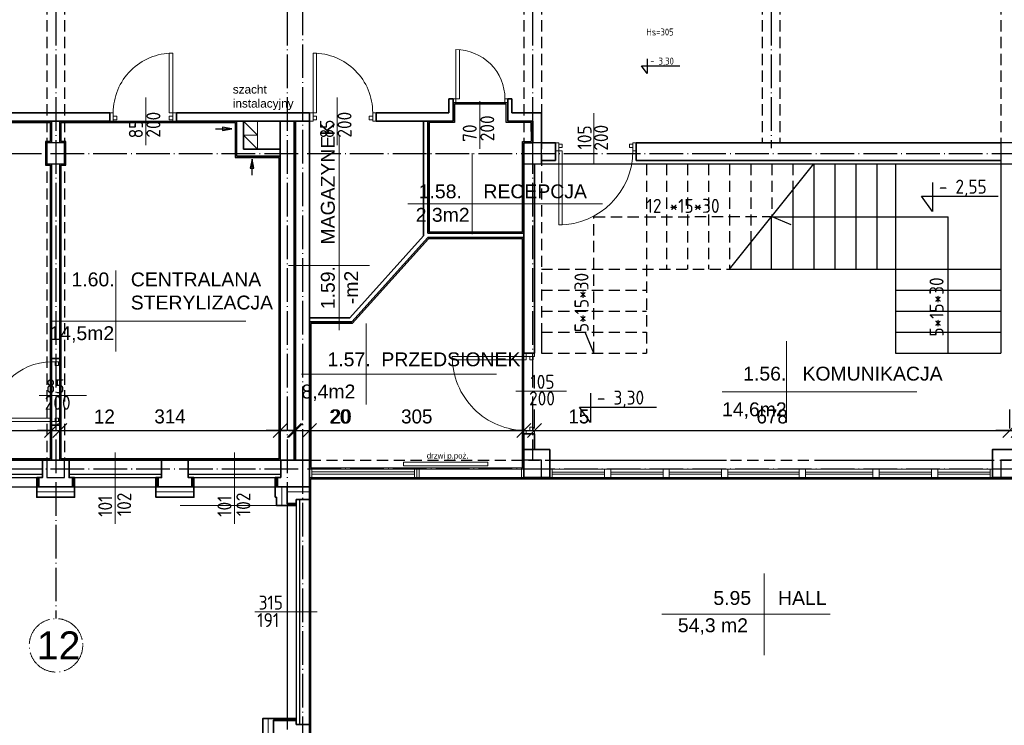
# Model space of a CAD drawing. Header units: millimetres. Extents: x -642 to 14033, y 1994 to 13520.
# Tile 51 of 72: x 4276 to 5680, y 10882 to 11888. Entities that reach past the tile are written whole.
import ezdxf

# ---------------------------------------------------------------- set-up
doc = ezdxf.new("R2010")
doc.units = ezdxf.units.MM
doc.linetypes.add('ACAD_ISO04W100', pattern=[30.5, 24, -3, 0.5, -3])
doc.linetypes.add('KRESKOWA_X2', pattern=[12, 8, -4])
for name, color, linetype, lineweight in [('drzwi', 140, 'Continuous', 13), ('KOMINY', 43, 'Continuous', 15), ('NR', 7, 'Continuous', 13), ('opisy drzwi', 40, 'Continuous', 13), ('opisy pom', 3, 'Continuous', 18), ('OPISY POM. 100', 150, 'Continuous', 20), ('opisy pom.50', 3, 'Continuous', 20), ('sciany', 4, 'Continuous', 35), ('symetria', 7, 'ACAD_ISO04W100', 9), ('słupy', 2, 'Continuous', 30), ('ula-szraf', 40, 'Continuous', 9), ('wymiary', 1, 'Continuous', 13), ('ściany-OCIEPLENIE', 201, 'Continuous', 9)]:
    doc.layers.add(name, color=color, linetype=linetype, lineweight=lineweight)
doc.layers.add('POWIERZCHNIA', color=123, linetype='Continuous', plot=False)
doc.styles.add('ISO', font='isocp.shx')
doc.styles.add('ROMANS', font='ROMANS')
doc.styles.add('style1', font='arial.ttf')
doc.styles.add('SYSTEM', font='TXT')
doc.linetypes.add('BATTING', pattern='A,0.0001,-0.1,[134,ltypeshp.shx,S=0.1,R=0,X=-0.1,Y=0],-0.2,[134,ltypeshp.shx,S=0.1,R=180,X=0.1,Y=0],-0.1', length=0.4001)
doc.dimstyles.new('Jacek2', dxfattribs={"dimscale": 2, "dimtxt": 10, "dimasz": 10, "dimexe": 15, "dimexo": 15, "dimgap": 5, "dimtad": 1, "dimdec": 0, "dimzin": 0, "dimdsep": 46, "dimtxsty": 'Standard', "dimblk": 'OBLIQUE', "dimcen": 0, "dimdle": 5, "dimadec": 1, "dimazin": 0, "dimtfac": 1, "dimtdec": 0, "dimtofl": 0, "dimtmove": 0, "dimatfit": 3, "dimfxl": 1, "dimtolj": 1, "dimtzin": 0, "dimarcsym": 0})

# ---------------------------------------------------------------- blocks, each defined once
blk = doc.blocks.new('_OBLIQUE')
at = {"color": 0, "linetype": 'ByBlock'}
blk.add_line((-0.5, -0.5), (0.5, 0.5), dxfattribs=at)
blk = doc.blocks.new('*D178')
at = {"layer": 'Defpoints', "color": 0, "transparency": 16777216}
for p in [(4321.1, 11302), (3653.1, 11259.9), (4321.1, 11259.9)]:
    blk.add_point(p, dxfattribs=at)
at = {"layer": 'wymiary', "color": 0, "lineweight": -2, "transparency": 16777216}
for p, q in [((3653.1, 11289.9), (3653.1, 11332)), ((4321.1, 11289.9), (4321.1, 11332)), ((3643.1, 11302), (4331.1, 11302))]:
    blk.add_line(p, q, dxfattribs=at)
at = {"layer": 'wymiary', "color": 0, "lineweight": -2, "transparency": 16777216, "xscale": 20, "yscale": 20, "zscale": 20, "rotation": 180}
blk.add_blockref('_OBLIQUE', (3653.1, 11302), dxfattribs=at)
at = {"layer": 'wymiary', "color": 0, "lineweight": -2, "transparency": 16777216, "xscale": 20, "yscale": 20, "zscale": 20}
blk.add_blockref('_OBLIQUE', (4321.1, 11302), dxfattribs=at)
at = {"layer": 'wymiary', "color": 0, "transparency": 16777216, "insert": (3987.1, 11322), "char_height": 20, "attachment_point": 5}
blk.add_mtext('\\A1;668', dxfattribs=at)
blk = doc.blocks.new('*D179')
at = {"layer": 'Defpoints', "color": 0, "transparency": 16777216}
for p in [(4333.1, 11302), (4321.1, 11259.9), (4333.1, 11259.9)]:
    blk.add_point(p, dxfattribs=at)
at = {"layer": 'wymiary', "color": 0, "lineweight": -2, "transparency": 16777216}
for p, q in [((4321.1, 11289.9), (4321.1, 11332)), ((4333.1, 11289.9), (4333.1, 11332)), ((4321.1, 11302), (4301.1, 11302)), ((4333.1, 11302), (4419.8, 11302))]:
    blk.add_line(p, q, dxfattribs=at)
at = {"layer": 'wymiary', "color": 0, "lineweight": -2, "transparency": 16777216, "xscale": 20, "yscale": 20, "zscale": 20}
blk.add_blockref('_OBLIQUE', (4321.1, 11302), dxfattribs=at)
at = {"layer": 'wymiary', "color": 0, "lineweight": -2, "transparency": 16777216, "xscale": 20, "yscale": 20, "zscale": 20, "rotation": 180}
blk.add_blockref('_OBLIQUE', (4333.1, 11302), dxfattribs=at)
at = {"layer": 'wymiary', "color": 0, "transparency": 16777216, "insert": (4396.5, 11322), "char_height": 20, "attachment_point": 5}
blk.add_mtext('\\A1;12', dxfattribs=at)
blk = doc.blocks.new('*D180')
at = {"layer": 'Defpoints', "color": 0, "transparency": 16777216}
for p in [(4647.1, 11302), (4333.1, 11259.9), (4647.1, 11259.9)]:
    blk.add_point(p, dxfattribs=at)
at = {"layer": 'wymiary', "color": 0, "lineweight": -2, "transparency": 16777216}
for p, q in [((4333.1, 11289.9), (4333.1, 11332)), ((4647.1, 11289.9), (4647.1, 11332)), ((4323.1, 11302), (4657.1, 11302))]:
    blk.add_line(p, q, dxfattribs=at)
at = {"layer": 'wymiary', "color": 0, "lineweight": -2, "transparency": 16777216, "xscale": 20, "yscale": 20, "zscale": 20, "rotation": 180}
blk.add_blockref('_OBLIQUE', (4333.1, 11302), dxfattribs=at)
at = {"layer": 'wymiary', "color": 0, "lineweight": -2, "transparency": 16777216, "xscale": 20, "yscale": 20, "zscale": 20}
blk.add_blockref('_OBLIQUE', (4647.1, 11302), dxfattribs=at)
at = {"layer": 'wymiary', "color": 0, "transparency": 16777216, "insert": (4490.1, 11322), "char_height": 20, "attachment_point": 5}
blk.add_mtext('\\A1;314', dxfattribs=at)
blk = doc.blocks.new('*D181')
at = {"layer": 'Defpoints', "color": 0, "transparency": 16777216}
for p in [(4667.1, 11302), (4647.1, 11259.9), (4667.1, 11259.9)]:
    blk.add_point(p, dxfattribs=at)
at = {"layer": 'wymiary', "color": 0, "lineweight": -2, "transparency": 16777216}
for p, q in [((4647.1, 11289.9), (4647.1, 11332)), ((4667.1, 11289.9), (4667.1, 11332)), ((4647.1, 11302), (4627.1, 11302)), ((4667.1, 11302), (4757.1, 11302))]:
    blk.add_line(p, q, dxfattribs=at)
at = {"layer": 'wymiary', "color": 0, "lineweight": -2, "transparency": 16777216, "xscale": 20, "yscale": 20, "zscale": 20}
blk.add_blockref('_OBLIQUE', (4647.1, 11302), dxfattribs=at)
at = {"layer": 'wymiary', "color": 0, "lineweight": -2, "transparency": 16777216, "xscale": 20, "yscale": 20, "zscale": 20, "rotation": 180}
blk.add_blockref('_OBLIQUE', (4667.1, 11302), dxfattribs=at)
at = {"layer": 'wymiary', "color": 0, "transparency": 16777216, "insert": (4732.1, 11322), "char_height": 20, "attachment_point": 5}
blk.add_mtext('\\A1;20', dxfattribs=at)
blk = doc.blocks.new('*D182')
at = {"layer": 'Defpoints', "color": 0, "transparency": 16777216}
for p in [(4669.1, 11302), (4667.1, 11259.9), (4669.1, 11259.9)]:
    blk.add_point(p, dxfattribs=at)
at = {"layer": 'wymiary', "color": 0, "lineweight": -2, "transparency": 16777216}
for p, q in [((4667.1, 11289.9), (4667.1, 11332)), ((4669.1, 11289.9), (4669.1, 11332)), ((4667.1, 11302), (4647.1, 11302)), ((4669.1, 11302), (4742.5, 11302))]:
    blk.add_line(p, q, dxfattribs=at)
at = {"layer": 'wymiary', "color": 0, "lineweight": -2, "transparency": 16777216, "xscale": 20, "yscale": 20, "zscale": 20}
blk.add_blockref('_OBLIQUE', (4667.1, 11302), dxfattribs=at)
at = {"layer": 'wymiary', "color": 0, "lineweight": -2, "transparency": 16777216, "xscale": 20, "yscale": 20, "zscale": 20, "rotation": 180}
blk.add_blockref('_OBLIQUE', (4669.1, 11302), dxfattribs=at)
at = {"layer": 'wymiary', "color": 0, "transparency": 16777216, "insert": (4725.8, 11322), "char_height": 20, "attachment_point": 5}
blk.add_mtext('\\A1;2', dxfattribs=at)
blk = doc.blocks.new('*D183')
at = {"layer": 'Defpoints', "color": 0, "transparency": 16777216}
for p in [(4689.1, 11302), (4669.1, 11259.9), (4689.1, 11259.9)]:
    blk.add_point(p, dxfattribs=at)
at = {"layer": 'wymiary', "color": 0, "lineweight": -2, "transparency": 16777216}
for p, q in [((4669.1, 11289.9), (4669.1, 11332)), ((4689.1, 11289.9), (4689.1, 11332)), ((4659.1, 11302), (4689.1, 11302)), ((4689.1, 11302), (4759.1, 11302))]:
    blk.add_line(p, q, dxfattribs=at)
at = {"layer": 'wymiary', "color": 0, "lineweight": -2, "transparency": 16777216, "xscale": 20, "yscale": 20, "zscale": 20, "rotation": 180}
blk.add_blockref('_OBLIQUE', (4669.1, 11302), dxfattribs=at)
at = {"layer": 'wymiary', "color": 0, "lineweight": -2, "transparency": 16777216, "xscale": 20, "yscale": 20, "zscale": 20}
blk.add_blockref('_OBLIQUE', (4689.1, 11302), dxfattribs=at)
at = {"layer": 'wymiary', "color": 0, "transparency": 16777216, "insert": (4734.1, 11322), "char_height": 20, "attachment_point": 5}
blk.add_mtext('\\A1;20', dxfattribs=at)
blk = doc.blocks.new('*D184')
at = {"layer": 'Defpoints', "color": 0, "transparency": 16777216}
for p in [(4994.6, 11302), (4994.6, 11274.9), (4689.1, 11259.9)]:
    blk.add_point(p, dxfattribs=at)
at = {"layer": 'wymiary', "color": 0, "lineweight": -2, "transparency": 16777216}
for p, q in [((4689.1, 11289.9), (4689.1, 11332)), ((4994.6, 11304.9), (4994.6, 11332)), ((4679.1, 11302), (5004.6, 11302))]:
    blk.add_line(p, q, dxfattribs=at)
at = {"layer": 'wymiary', "color": 0, "lineweight": -2, "transparency": 16777216, "xscale": 20, "yscale": 20, "zscale": 20, "rotation": 180}
blk.add_blockref('_OBLIQUE', (4689.1, 11302), dxfattribs=at)
at = {"layer": 'wymiary', "color": 0, "lineweight": -2, "transparency": 16777216, "xscale": 20, "yscale": 20, "zscale": 20}
blk.add_blockref('_OBLIQUE', (4994.6, 11302), dxfattribs=at)
at = {"layer": 'wymiary', "color": 0, "transparency": 16777216, "insert": (4841.9, 11322), "char_height": 20, "attachment_point": 5}
blk.add_mtext('\\A1;305', dxfattribs=at)
blk = doc.blocks.new('*D185')
at = {"layer": 'Defpoints', "color": 0, "transparency": 16777216}
for p in [(5009.6, 11302), (4994.6, 11274.9), (5009.6, 11274.9)]:
    blk.add_point(p, dxfattribs=at)
at = {"layer": 'wymiary', "color": 0, "lineweight": -2, "transparency": 16777216}
for p, q in [((4994.6, 11304.9), (4994.6, 11332)), ((5009.6, 11304.9), (5009.6, 11332)), ((4994.6, 11302), (4974.6, 11302)), ((5009.6, 11302), (5096.3, 11302))]:
    blk.add_line(p, q, dxfattribs=at)
at = {"layer": 'wymiary', "color": 0, "lineweight": -2, "transparency": 16777216, "xscale": 20, "yscale": 20, "zscale": 20}
blk.add_blockref('_OBLIQUE', (4994.6, 11302), dxfattribs=at)
at = {"layer": 'wymiary', "color": 0, "lineweight": -2, "transparency": 16777216, "xscale": 20, "yscale": 20, "zscale": 20, "rotation": 180}
blk.add_blockref('_OBLIQUE', (5009.6, 11302), dxfattribs=at)
at = {"layer": 'wymiary', "color": 0, "transparency": 16777216, "insert": (5073, 11322), "char_height": 20, "attachment_point": 5}
blk.add_mtext('\\A1;15', dxfattribs=at)
blk = doc.blocks.new('*D186')
at = {"layer": 'Defpoints', "color": 0, "transparency": 16777216}
for p in [(5687.6, 11302), (5009.6, 11274.9), (5687.6, 11274.9)]:
    blk.add_point(p, dxfattribs=at)
at = {"layer": 'wymiary', "color": 0, "lineweight": -2, "transparency": 16777216}
for p, q in [((5009.6, 11304.9), (5009.6, 11332)), ((5687.6, 11304.9), (5687.6, 11332)), ((4999.6, 11302), (5697.6, 11302))]:
    blk.add_line(p, q, dxfattribs=at)
at = {"layer": 'wymiary', "color": 0, "lineweight": -2, "transparency": 16777216, "xscale": 20, "yscale": 20, "zscale": 20, "rotation": 180}
blk.add_blockref('_OBLIQUE', (5009.6, 11302), dxfattribs=at)
at = {"layer": 'wymiary', "color": 0, "lineweight": -2, "transparency": 16777216, "xscale": 20, "yscale": 20, "zscale": 20}
blk.add_blockref('_OBLIQUE', (5687.6, 11302), dxfattribs=at)
at = {"layer": 'wymiary', "color": 0, "transparency": 16777216, "insert": (5348.6, 11322), "char_height": 20, "attachment_point": 5}
blk.add_mtext('\\A1;678', dxfattribs=at)
blk = doc.blocks.new('*D187')
at = {"layer": 'Defpoints', "color": 0, "transparency": 16777216}
for p in [(5699.6, 11302), (5687.6, 11274.9), (5699.6, 11274.9)]:
    blk.add_point(p, dxfattribs=at)
at = {"layer": 'wymiary', "color": 0, "lineweight": -2, "transparency": 16777216}
for p, q in [((5687.6, 11304.9), (5687.6, 11332)), ((5699.6, 11304.9), (5699.6, 11332)), ((5687.6, 11302), (5667.6, 11302)), ((5699.6, 11302), (5786.3, 11302))]:
    blk.add_line(p, q, dxfattribs=at)
at = {"layer": 'wymiary', "color": 0, "lineweight": -2, "transparency": 16777216, "xscale": 20, "yscale": 20, "zscale": 20}
blk.add_blockref('_OBLIQUE', (5687.6, 11302), dxfattribs=at)
at = {"layer": 'wymiary', "color": 0, "lineweight": -2, "transparency": 16777216, "xscale": 20, "yscale": 20, "zscale": 20, "rotation": 180}
blk.add_blockref('_OBLIQUE', (5699.6, 11302), dxfattribs=at)
at = {"layer": 'wymiary', "color": 0, "transparency": 16777216, "insert": (5763, 11322), "char_height": 20, "attachment_point": 5}
blk.add_mtext('\\A1;12', dxfattribs=at)

msp = doc.modelspace()

# ---------------------------------------------------------------- linework, layer by layer
at = {"linetype": 'KRESKOWA_X2', "ltscale": 2}
for p, q in [((4314.6, 12631.4), (4314.6, 11259.9)), ((4339.6, 12631.4), (4339.6, 11259.9)), ((4994.6, 12631.4), (4994.6, 11412.4)), ((5019.6, 12631.4), (5019.6, 11412.4)), ((5334.6, 12631.4), (5334.6, 11712.4)), ((5359.6, 12631.4), (5359.6, 11712.4)), ((5674.6, 12631.4), (5674.6, 11412.4)), ((5169.6, 11682.4), (5169.6, 11412.4)), ((5198, 11682.4), (5198, 11532.4)), ((5228, 11682.4), (5228, 11532.4)), ((5258, 11682.4), (5258, 11532.4)), ((5288, 11682.4), (5288, 11532.4)), ((5318, 11682.4), (5318, 11569.9)), ((5348, 11682.4), (5348, 11607.4)), ((5378, 11682.4), (5378, 11644.9)), ((5019.6, 11532.4), (5288, 11532.4)), ((5019.6, 11502.4), (5169.6, 11502.4)), ((5019.6, 11472.4), (5169.6, 11472.4)), ((5019.6, 11442.4), (5169.6, 11442.4)), ((5019.6, 11412.4), (5169.6, 11412.4)), ((4994.6, 11297.4), (4994.6, 11259.9)), ((4689.1, 11259.9), (6014.6, 11259.9)), ((4689.1, 11234.9), (6014.6, 11234.9))]:
    msp.add_line(p, q, dxfattribs=at)
at = {"linetype": 'ACAD_ISO04W100', "ltscale": 2}
for p, q in [((4327.1, 12631.4), (4327.1, 11033.7)), ((4657.1, 12631.4), (4657.1, 10654.1)), ((5007.1, 12631.4), (5007.1, 11259.9)), ((5347.1, 12631.4), (5347.1, 11704.6)), ((4679.1, 12584.9), (4679.1, 11213.4)), ((476.7, 11697.4), (13301.1, 11697.4)), ((4679.1, 11259.9), (4679.1, 10654.1)), ((476.9, 11247.4), (8720.1, 11247.4))]:
    msp.add_line(p, q, dxfattribs=at)
at = {"ltscale": 2}
for p, q in [((5009.6, 11682.4), (5009.6, 11446.9)), ((5019.6, 11682.4), (5674.6, 11682.4)), ((5288, 11532.4), (5408, 11682.4)), ((5408, 11682.4), (5408, 11532.4)), ((5438, 11682.4), (5438, 11532.4)), ((5468, 11682.4), (5468, 11532.4)), ((5498, 11682.4), (5498, 11532.4)), ((5524.6, 11682.4), (5524.6, 11412.4)), ((5674.6, 11682.4), (5674.6, 11412.4)), ((5378, 11644.9), (5378, 11532.4)), ((5347.4, 11606.7), (5347.1, 11532.4)), ((5347.4, 11606.7), (5599.6, 11606.7)), ((5348, 11607.4), (5375.3, 11596)), ((5599.6, 11412.4), (5599.6, 11606.7)), ((5318, 11569.9), (5318, 11532.4)), ((5288, 11532.4), (5674.6, 11532.4)), ((5524.6, 11502.4), (5674.6, 11502.4)), ((5524.6, 11472.4), (5674.6, 11472.4)), ((5009.6, 11446.9), (5009.6, 11412.4)), ((5019.6, 11446.9), (5019.6, 11412.4)), ((5094.6, 11412.4), (5082.1, 11442.4)), ((5524.6, 11442.4), (5674.6, 11442.4)), ((5674.6, 11428.3), (5674.6, 11412.4)), ((5524.6, 11412.4), (5674.6, 11412.4)), ((5009.6, 11297.4), (5009.6, 11274.9)), ((1116.1, 11259.9), (4689.1, 11259.9)), ((5031.6, 11259.9), (5283.6, 11259.9)), ((5410.6, 11259.9), (5662.6, 11259.9)), ((4346.1, 11234.9), (4478.1, 11234.9)), ((4516.1, 11234.9), (4648.1, 11234.9)), ((4987.6, 11234.9), (4994.6, 11234.9)), ((1121.1, 11221.9), (4643.1, 11221.9))]:
    msp.add_line(p, q, dxfattribs=at)
for p, q in [((4176.1, 11240), (4308.1, 11240)), ((4176.1, 11234.9), (4308.1, 11234.9)), ((4346.1, 11240), (4478.1, 11240)), ((4516.1, 11240), (4648.1, 11240)), ((4670.1, 11203.5), (4670.1, 10888.5)), ((4670.1, 11203.5), (4670.1, 10888.5)), ((4670.1, 11203.5), (4670.1, 10888.5)), ((4670.1, 11203.5), (4670.1, 10888.5)), ((4670.1, 11203.5), (4670.1, 10888.5)), ((4670.1, 11203.5), (4670.1, 10888.5)), ((4674.8, 11203.5), (4674.8, 10882.9)), ((4674.8, 11203.5), (4674.8, 10882.9)), ((4674.8, 11203.5), (4674.8, 10882.9)), ((4674.8, 11203.5), (4674.8, 10882.9)), ((4674.8, 11203.5), (4674.8, 10882.9)), ((4674.8, 11203.5), (4674.8, 10882.9)), ((4689.1, 11203.5), (4689.1, 10882.9)), ((4689.1, 11203.5), (4689.1, 10882.9)), ((4689.1, 11203.5), (4689.1, 10882.9)), ((4689.1, 11203.5), (4689.1, 10882.9)), ((4689.1, 11203.5), (4689.1, 10882.9)), ((4689.1, 11203.5), (4689.1, 10882.9)), ((4657.1, 11197.9), (4657.1, 10888.5)), ((4657.1, 11197.9), (4657.1, 10888.5)), ((4657.1, 11197.9), (4657.1, 10888.5)), ((4657.1, 11197.9), (4657.1, 10888.5)), ((4657.1, 11197.9), (4657.1, 10888.5)), ((4657.1, 11197.9), (4657.1, 10888.5))]:
    msp.add_line(p, q)
for points in [[(5170.2, 11832.1), (5170.2, 11811.2), (5162.4, 11822.3), (5217.2, 11822.3)], [(5577.2, 11656), (5577.2, 11614.3), (5561.6, 11636.5), (5671.1, 11636.5)], [(5089.6, 11355.1), (5089.6, 11313.4), (5074, 11335.5), (5183.5, 11335.5)]]:
    msp.add_lwpolyline(points, dxfattribs=at)
at = {"linetype": 'KRESKOWA_X2', "ltscale": 2}
msp.add_lwpolyline([(5094.6, 11412.4), (5094.6, 11606.7), (5348, 11607.4), (5348, 11607.4), (5348, 11607.4)], dxfattribs=at)
at = {"layer": 'drzwi'}
for points in [[(4494.1, 11755.4, 0), (4489.1, 11755.4, 0), (4489.1, 11840.3, 0), (4494.1, 11840.4, 0), (4494.1, 11755.4, 0)], [(4694.1, 11755.4, 0), (4699.1, 11755.4, 0), (4699.1, 11840.3, 0), (4694.1, 11840.4, 0), (4694.1, 11755.4, 0)], [(4897.6, 11775.4, 0), (4902.6, 11775.4, 0), (4902.6, 11845.3, 0), (4897.6, 11845.4, 0), (4897.6, 11775.4, 0)], [(4897.6, 11769.4, 0), (4893.6, 11769.4, 0), (4893.7, 11775.4, 0), (4897.6, 11775.4, 0), (4897.6, 11769.4, 0)], [(4971.6, 11769.4, 0), (4967.6, 11769.4, 0), (4967.6, 11775.4, 0), (4971.7, 11775.4, 0), (4971.6, 11769.4, 0)], [(4409.1, 11743.4, 0), (4404.1, 11743.4, 0), (4404.1, 11755.4, 0), (4409.1, 11755.4, 0), (4409.1, 11743.4, 0)], [(4409.1, 11745.4, 0), (4414.1, 11745.4, 0), (4414.1, 11750.4, 0), (4409.1, 11750.4, 0), (4409.1, 11745.4, 0)], [(4494.1, 11745.4, 0), (4489.1, 11745.4, 0), (4489.1, 11750.4, 0), (4494.1, 11750.4, 0), (4494.1, 11745.4, 0)], [(4494.1, 11743.4, 0), (4499.1, 11743.4, 0), (4499.1, 11755.4, 0), (4494.1, 11755.4, 0), (4494.1, 11743.4, 0)], [(4694.1, 11743.4, 0), (4689.1, 11743.4, 0), (4689.1, 11755.4, 0), (4694.1, 11755.4, 0), (4694.1, 11743.4, 0)], [(4694.1, 11745.4, 0), (4699.1, 11745.4, 0), (4699.1, 11750.4, 0), (4694.1, 11750.4, 0), (4694.1, 11745.4, 0)], [(4779.1, 11745.4, 0), (4774.1, 11745.4, 0), (4774.1, 11750.4, 0), (4779.1, 11750.4, 0), (4779.1, 11745.4, 0)], [(4779.1, 11743.4, 0), (4784.1, 11743.4, 0), (4784.1, 11755.4, 0), (4779.1, 11755.4, 0), (4779.1, 11743.4, 0)], [(5044.4, 11712.4, 0), (5039.6, 11712.4, 0), (5039.6, 11700.9, 0), (5044.4, 11700.9, 0), (5044.4, 11712.4, 0)], [(5044.4, 11710.5, 0), (5049.2, 11710.5, 0), (5049.2, 11705.7, 0), (5044.4, 11705.7, 0), (5044.4, 11710.5, 0)], [(5150, 11710.5, 0), (5145.2, 11710.5, 0), (5145.2, 11705.7, 0), (5150, 11705.7, 0), (5150, 11710.5, 0)], [(5150, 11712.4, 0), (5154.6, 11712.4, 0), (5154.6, 11700.9, 0), (5150, 11700.9, 0), (5150, 11712.4, 0)], [(5044.4, 11700.9, 0), (5049.2, 11700.9, 0), (5049.2, 11595.3, 0), (5044.4, 11595.3, 0), (5044.4, 11700.9, 0)], [(4333.1, 11399.9, 0), (4333.1, 11404.9, 0), (4321.1, 11404.9, 0), (4321.1, 11399.9, 0), (4333.1, 11399.9, 0)], [(4331.1, 11399.9, 0), (4331.1, 11394.9, 0), (4326.1, 11394.9, 0), (4326.1, 11399.9, 0), (4331.1, 11399.9, 0)], [(4998.1, 11407.6, 0), (4998.1, 11402.8, 0), (4892.5, 11402.8, 0), (4892.5, 11407.6, 0), (4998.1, 11407.6, 0)], [(5009.6, 11407.6, 0), (5009.6, 11412.4, 0), (4998.1, 11412.4, 0), (4998.1, 11407.6, 0), (5009.6, 11407.6, 0)], [(5007.7, 11407.6, 0), (5007.7, 11402.8, 0), (5002.9, 11402.8, 0), (5002.9, 11407.6, 0), (5007.7, 11407.6, 0)], [(4321.1, 11314.9, 0), (4321.1, 11319.9, 0), (4236.3, 11319.9, 0)], [(4331.1, 11314.9, 0), (4331.1, 11319.9, 0), (4326.1, 11319.9, 0), (4326.1, 11314.9, 0), (4331.1, 11314.9, 0)], [(4236.1, 11314.9, 0), (4321.1, 11314.9, 0)], [(4333.1, 11314.9, 0), (4333.1, 11309.9, 0), (4321.1, 11309.9, 0), (4321.1, 11314.9, 0), (4333.1, 11314.9, 0)], [(5009.6, 11302, 0), (5009.6, 11297.4, 0), (4998.1, 11297.4, 0), (4998.1, 11302, 0), (5009.6, 11302, 0)], [(5007.7, 11302, 0), (5007.7, 11306.8, 0), (5002.9, 11306.8, 0), (5002.9, 11302, 0), (5007.7, 11302, 0)]]:
    msp.add_polyline3d(points, dxfattribs=at)
for centre, radius, start, end in [((4494.1, 11755.4), 85, 89.9997, 180), ((4694.1, 11755.4), 85, 359.9997, 90), ((4897.6, 11775.4), 70, 359.9499, 90), ((5044.4, 11700.9), 105.6, 270.0002, 0.0002), ((4321.1, 11314.9), 85, 90, 180), ((4998.1, 11407.6), 105.6, 180.0002, 270.0002)]:
    msp.add_arc(centre, radius, start, end, dxfattribs=at)
at = {"layer": 'KOMINY'}
for p, q in [((4594.9, 11743.4), (4614.9, 11723.4)), ((4594.9, 11723.4), (4614.9, 11703.4))]:
    msp.add_line(p, q, dxfattribs=at)
for points in [[(4614.9, 11723.4), (4594.9, 11723.4), (4594.9, 11743.4), (4614.9, 11743.4)], [(4614.9, 11703.4), (4594.9, 11703.4), (4594.9, 11723.4), (4614.9, 11723.4)]]:
    msp.add_lwpolyline(points, close=True, dxfattribs=at)
at = {"layer": 'KOMINY', "lineweight": 30}
for points in [[(4554.9, 11732.4), (4578.2, 11732.4), (4565.1, 11734.9), (4565.1, 11729.8), (4578.2, 11732.4)], [(4607.1, 11666.1), (4607.1, 11689.3), (4604.5, 11676.2), (4609.6, 11676.2), (4607.1, 11689.3)]]:
    msp.add_lwpolyline(points, dxfattribs=at)
at = {"layer": 'opisy drzwi'}
for p, q in [((4455.8, 11709), (4455.8, 11776.9)), ((4728.4, 11709), (4728.4, 11776.9)), ((4931.9, 11703.9), (4931.9, 11771.8)), ((5094.2, 11682.4), (5094.2, 11754.5)), ((4983.3, 11358.3), (5055.4, 11358.3)), ((4303.3, 11352.2), (4371.2, 11352.2)), ((4412.1, 11270.7), (4412.1, 11169)), ((4582.1, 11270.7), (4582.1, 11169)), ((4838.7, 11246.9), (4692.3, 11246.9)), ((4724.1, 11246.9), (4770.7, 11246.9)), ((5283.6, 11246.9), (5031.6, 11246.9)), ((5285.6, 11246.9), (5662.6, 11246.9)), ((4838.7, 11234.9), (4689.1, 11234.9)), ((4692.3, 11243.3), (4838.7, 11243.3)), ((4692.3, 11240), (4838.7, 11240)), ((4724.1, 11234.9), (4770.7, 11234.9)), ((5283.6, 11234.9), (5031.6, 11234.9)), ((5109.4, 11242.8), (5034.8, 11242.8)), ((5109.4, 11239.8), (5034.8, 11239.8)), ((5193, 11242.8), (5118.4, 11242.8)), ((5193, 11239.8), (5118.4, 11239.8)), ((5276.6, 11242.8), (5202, 11242.8)), ((5276.6, 11239.8), (5202, 11239.8)), ((5285.6, 11242.8), (5387.3, 11242.8)), ((5285.6, 11239.8), (5387.3, 11239.8)), ((5285.6, 11234.9), (5662.6, 11234.9)), ((5396.3, 11242.8), (5492.2, 11242.8)), ((5396.3, 11239.8), (5492.2, 11239.8)), ((5501.2, 11242.8), (5575.8, 11242.8)), ((5501.2, 11239.8), (5575.8, 11239.8)), ((5584.8, 11242.8), (5659.4, 11242.8)), ((5584.8, 11239.8), (5659.4, 11239.8)), ((4611, 11043.2), (4699.9, 11043.2)), ((4611, 11043.2), (4699.9, 11043.2))]:
    msp.add_line(p, q, dxfattribs=at)
for points in [[(4689.1, 11234.9), (4692.3, 11234.9), (4692.3, 11246.9), (4689.1, 11246.9)], [(4823, 11251.9), (4943, 11251.9), (4943, 11256.9), (4823, 11256.9)], [(4838.7, 11234.9), (4841.9, 11234.9), (4841.9, 11246.9), (4838.7, 11246.9)], [(4845.1, 11234.9), (4841.9, 11234.9), (4841.9, 11246.9), (4845.1, 11246.9)], [(4994.6, 11234.9), (4991.4, 11234.9), (4991.4, 11246.9), (4994.6, 11246.9)], [(5034.8, 11234.9), (5031.6, 11234.9), (5031.6, 11246.9), (5034.8, 11246.9)], [(5118.4, 11234.9), (5109.4, 11234.9), (5109.4, 11246.9), (5118.4, 11246.9)], [(5202, 11234.9), (5193, 11234.9), (5193, 11246.9), (5202, 11246.9)], [(5285.6, 11234.9), (5276.6, 11234.9), (5276.6, 11246.9), (5285.6, 11246.9)], [(5396.3, 11234.9), (5387.3, 11234.9), (5387.3, 11246.9), (5396.3, 11246.9)], [(5492.2, 11234.9), (5501.2, 11234.9), (5501.2, 11246.9), (5492.2, 11246.9)], [(5575.8, 11234.9), (5584.8, 11234.9), (5584.8, 11246.9), (5575.8, 11246.9)], [(5659.4, 11234.9), (5662.6, 11234.9), (5662.6, 11246.9), (5659.4, 11246.9)]]:
    msp.add_lwpolyline(points, close=True, dxfattribs=at)
at = {"layer": 'opisy pom'}
for p, q in [((4731.3, 11445.3), (4731.3, 11723)), ((4921, 11581.9), (4921, 11697.7)), ((4829, 11625.3), (5106.7, 11625.3)), ((4412.7, 11414.6), (4412.7, 11530.4)), ((4774.7, 11537.3), (4659, 11537.3)), ((4320.7, 11458), (4598.4, 11458)), ((4769.7, 11339), (4769.7, 11454.8)), ((5369.2, 11313.7), (5369.2, 11429.4)), ((4677.7, 11382.4), (4955.4, 11382.4)), ((5277.2, 11357.1), (5555, 11357.1)), ((5337.2, 11098.2), (5337.2, 10981.7)), ((5191.4, 11039.9), (5431.5, 11039.9))]:
    msp.add_line(p, q, dxfattribs=at)
at = {"layer": 'opisy pom.50'}
msp.add_line((4642.1, 11194.9), (4504.6, 11194.9), dxfattribs=at)
at = {"layer": 'POWIERZCHNIA'}
for points in [[(5007.6, 11712.4), (5007.1, 11743.4), (4971.6, 11743.4), (4971.6, 11769.4), (4893.6, 11769.4), (4893.6, 11743.4), (4857.6, 11743.4), (4857.6, 11583.4), (4994.6, 11583.4), (4994.6, 11712.4), (5007.6, 11712.6)], [(3679.1, 11743.4), (4321.1, 11743.4), (4321.1, 11712.4), (4314.6, 11712.4), (4314.6, 11682.4), (4321.1, 11682.4), (4321.1, 11259.9), (3653.1, 11259.9), (3653.1, 11682.4), (3659.6, 11682.4), (3659.6, 11693.4), (3679.1, 11693.4), (3679.1, 11743.4)], [(4333.1, 11743.4), (4584.9, 11743.4), (4584.9, 11693.4), (4647.1, 11693.4), (4647.1, 11259.9), (4333.1, 11259.9), (4333.1, 11682.4), (4339.6, 11682.4), (4339.6, 11712.4), (4333.1, 11712.4), (4333.1, 11743.4)], [(4994.6, 11577.4), (4857.6, 11577.4), (4749.1, 11456.9), (4689.1, 11456.9), (4689.1, 11247.4), (4994.6, 11246.9), (4994.6, 11297.4), (4994.6, 11577.4)]]:
    msp.add_lwpolyline(points, dxfattribs=at)
for points in [[(5005.6, 11714.6), (5005.2, 11741.4), (4969.6, 11741.4), (4969.6, 11767.4), (4895.6, 11767.4), (4895.6, 11741.4), (4859.6, 11741.4), (4859.6, 11585.4), (4992.6, 11585.4), (4992.6, 11714.4)], [(3681.1, 11741.4), (4319.1, 11741.4), (4319.1, 11714.4), (4312.6, 11714.4), (4312.6, 11680.4), (4319.1, 11680.4), (4319.1, 11261.9), (3655.1, 11261.9), (3655.1, 11680.4), (3661.6, 11680.4), (3661.6, 11691.4), (3681.1, 11691.4)], [(4335.1, 11741.4), (4582.9, 11741.4), (4582.9, 11691.4), (4645.1, 11691.4), (4645.1, 11261.9), (4335.1, 11261.9), (4335.1, 11680.4), (4341.6, 11680.4), (4341.6, 11714.4), (4335.1, 11714.4)], [(4992.6, 11575.4), (4858.5, 11575.4), (4750, 11454.9), (4691.1, 11454.9), (4691.1, 11249.4), (4992.6, 11248.9), (4992.6, 11297.4)], [(4689.1, 11234.9), (6014.6, 11234.9), (6014.6, 10820.4), (4689.1, 10820.4)], [(4691.1, 11232.9), (6012.6, 11232.9), (6012.6, 10822.4), (4691.1, 10822.4)]]:
    msp.add_lwpolyline(points, close=True, dxfattribs=at)
at = {"layer": 'sciany'}
for p, q in [((4887.6, 11755.4), (4887.6, 11775.4)), ((4887.6, 11775.4), (4893.6, 11775.4)), ((4893.6, 11743.4), (4893.6, 11775.4)), ((4971.6, 11743.4), (4971.6, 11775.4)), ((4971.6, 11775.4), (4977.6, 11775.4)), ((4977.6, 11755.4), (4977.6, 11775.4)), ((3814.1, 11755.4), (4404.1, 11755.4)), ((4404.1, 11755.4), (4404.1, 11743.4)), ((4499.1, 11755.4), (4689.1, 11755.4)), ((4499.1, 11755.4), (4499.1, 11743.4)), ((4689.1, 11755.4), (4689.1, 11259.9)), ((4689.1, 11755.4), (4689.1, 11743.4)), ((4784.1, 11755.4), (4784.1, 11743.4)), ((4784.1, 11755.4), (4887.6, 11755.4)), ((4977.6, 11755.4), (5019.6, 11755.4)), ((5019.6, 11712.4), (5019.6, 11755.4)), ((3814.1, 11743.4), (4404.1, 11743.4)), ((4321.1, 11743.4), (4321.1, 11712.4)), ((4333.1, 11743.4), (4333.1, 11712.4)), ((4499.1, 11743.4), (4689.1, 11743.4)), ((4584.9, 11743.4), (4584.9, 11693.4)), ((4594.9, 11703.4), (4594.9, 11743.4)), ((4647.1, 11743.4), (4647.1, 11259.9)), ((4667.1, 11743.4), (4667.1, 11259.9)), ((4669.1, 11743.4), (4669.1, 11259.9)), ((4784.1, 11743.4), (4893.6, 11743.4)), ((4851.6, 11743.4), (4851.6, 11579.7)), ((4857.6, 11743.4), (4857.6, 11583.4)), ((4971.6, 11743.4), (5007.6, 11743.4)), ((5007.6, 11712.4), (5007.6, 11743.4)), ((5019.6, 11712.4), (5039.6, 11712.4)), ((5039.6, 11687.4), (5039.6, 11712.4)), ((5154.6, 11687.4), (5154.6, 11712.4)), ((5154.6, 11712.4), (5674.6, 11712.4)), ((4594.9, 11703.4), (4647.1, 11703.4)), ((4321.1, 11682.4), (4321.1, 11404.9)), ((4333.1, 11682.4), (4333.1, 11404.9)), ((4584.9, 11693.4), (4647.1, 11693.4)), ((5019.6, 11687.4), (5039.6, 11687.4)), ((5154.6, 11687.4), (5674.6, 11687.4)), ((4857.6, 11583.4), (4994.6, 11583.4)), ((4746.5, 11462.9), (4851.6, 11579.7)), ((4749.1, 11456.9), (4857.6, 11577.4)), ((4857.6, 11577.4), (4994.6, 11577.4)), ((4746.5, 11462.9), (4689.1, 11462.9)), ((4749.1, 11456.9), (4689.1, 11456.9)), ((4321.1, 11404.9), (4333.1, 11404.9)), ((5009.6, 11412.4), (4994.6, 11412.4)), ((4321.1, 11309.9), (4333.1, 11309.9)), ((4321.1, 11309.9), (4321.1, 11259.9)), ((4333.1, 11309.9), (4333.1, 11259.9)), ((5009.6, 11297.4), (4994.6, 11297.4)), ((4648.1, 11234.9), (4648.1, 11259.9)), ((4648.1, 11259.9), (4689.1, 11259.9)), ((4689.1, 11259.9), (4689.1, 11221.9)), ((4994.6, 11234.9), (4994.6, 11246.9)), ((4640.1, 11206.9), (4640.1, 11234.9)), ((4643.1, 11234.9), (4640.1, 11234.9)), ((4640.1, 11206.9), (4640.1, 11234.9)), ((4643.1, 11234.9), (4640.1, 11234.9)), ((4640.1, 11206.9), (4640.1, 11234.9)), ((4643.1, 11234.9), (4640.1, 11234.9)), ((4643.1, 11221.9), (4643.1, 11234.9)), ((4643.1, 11234.9), (4648.1, 11234.9)), ((4643.1, 11221.9), (4643.1, 11234.9)), ((4643.1, 11234.9), (4648.1, 11234.9)), ((4643.1, 11221.9), (4643.1, 11234.9)), ((4643.1, 11234.9), (4648.1, 11234.9)), ((4643.1, 11221.9), (4689.1, 11221.9)), ((4643.1, 11221.9), (4657.1, 11221.9)), ((4643.1, 11221.9), (4657.1, 11221.9)), ((4689.1, 11221.9), (4689.1, 11206.9)), ((4689.1, 11221.9), (4689.1, 11203.5)), ((4689.1, 11221.9), (4689.1, 11203.5)), ((4640.1, 11206.9), (4642.1, 11206.9)), ((4640.1, 11206.9), (4642.1, 11206.9)), ((4640.1, 11206.9), (4642.1, 11206.9)), ((4642.1, 11206.9), (4642.1, 11194.9)), ((4642.1, 11206.9), (4642.1, 11194.9)), ((4670.1, 11194.9), (4670.1, 11197.9)), ((4670.1, 11194.9), (4670.1, 11197.9)), ((4622.6, 10891.5), (4622.6, 10595.4)), ((4689.1, 10882.9), (4689.1, 10849.9)), ((4689.1, 10882.9), (4689.1, 10820.4))]:
    msp.add_line(p, q, dxfattribs=at)
at = {"layer": 'sciany', "linetype": 'BATTING'}
for p, q in [((4643.1, 11234.9), (4643.1, 11234.9)), ((4643.1, 11234.9), (4643.1, 11234.9)), ((4643.1, 11234.9), (4643.1, 11234.9)), ((4670.1, 10888.5), (4670.1, 10891.5)), ((4670.1, 10888.5), (4670.1, 10891.5))]:
    msp.add_line(p, q, dxfattribs=at)
at = {"layer": 'sciany'}
for points in [[(4994.6, 11682.4), (4994.6, 11412.4)], [(5009.6, 11412.4), (5009.6, 11682.4)], [(4994.6, 11297.4), (4994.6, 11274.9), (5009.6, 11274.9), (5009.6, 11297.4)], [(4308.1, 11259.9), (4346.1, 11259.9), (4346.1, 11234.9), (4351.1, 11234.9), (4351.1, 11221.9), (4303.1, 11221.9), (4303.1, 11234.9), (4308.1, 11234.9), (4308.1, 11259.9)], [(4478.1, 11259.9), (4516.1, 11259.9), (4516.1, 11234.9), (4521.1, 11234.9), (4521.1, 11221.9), (4473.1, 11221.9), (4473.1, 11234.9), (4478.1, 11234.9), (4478.1, 11259.9)], [(4303.1, 11234.9), (4300.1, 11234.9), (4300.1, 11206.9), (4354.1, 11206.9), (4354.1, 11234.9), (4351.1, 11234.9)], [(4473.1, 11234.9), (4470.1, 11234.9), (4470.1, 11206.9), (4524.1, 11206.9), (4524.1, 11234.9), (4521.1, 11234.9)], [(4657.1, 11221.8), (4657.1, 11197.9), (4670.1, 11197.9)], [(4670.1, 11197.9), (4670.1, 11203.5), (4689.1, 11203.5)], [(4670.1, 11197.9), (4670.1, 11203.5), (4689.1, 11203.5)], [(4642.1, 11194.9), (4642.1, 11194.9), (4670.1, 11194.9)], [(4642.1, 11194.9), (4642.1, 11194.9), (4670.1, 11194.9)], [(4622.6, 10891.5), (4622.6, 10891.5), (4670.1, 10891.5)], [(4637.6, 10654.1), (4637.6, 10888.5), (4670.1, 10888.5)], [(4637.6, 10654.1), (4637.6, 10888.5), (4670.1, 10888.5)], [(4642.1, 10891.5), (4642.1, 10891.5), (4670.1, 10891.5)], [(4670.1, 10888.5), (4670.1, 10882.9), (4689.1, 10882.9)], [(4670.1, 10888.5), (4670.1, 10882.9), (4689.1, 10882.9)]]:
    msp.add_lwpolyline(points, dxfattribs=at)
for points in [[(4994.6, 11234.9), (5031.6, 11234.9), (5031.6, 11274.9), (4994.6, 11274.9)], [(5662.6, 11234.9), (5699.6, 11234.9), (5699.6, 11274.9), (5662.6, 11274.9)]]:
    msp.add_lwpolyline(points, close=True, dxfattribs=at)
at = {"layer": 'symetria', "ltscale": 2}
msp.add_circle((4327.5, 10995.6), 38.1, dxfattribs=at)
msp.add_circle((4327.5, 10995.6), 38.1, dxfattribs=at)
at = {"layer": 'słupy'}
for points in [[(4314.6, 11682.4), (4339.6, 11682.4), (4339.6, 11712.4), (4314.6, 11712.4)], [(4994.6, 11682.4), (5019.6, 11682.4), (5019.6, 11712.4), (4994.6, 11712.4)], [(5674.6, 11682.4), (5699.6, 11682.4), (5699.6, 11712.4), (5674.6, 11712.4)], [(4314.6, 11234.9), (4339.6, 11234.9), (4339.6, 11259.9), (4314.6, 11259.9)], [(4994.6, 11234.9), (5019.6, 11234.9), (5019.6, 11259.9), (4994.6, 11259.9)], [(5674.6, 11234.9), (5699.6, 11234.9), (5699.6, 11259.9), (5674.6, 11259.9)]]:
    msp.add_lwpolyline(points, close=True, dxfattribs=at)
at = {"layer": 'ula-szraf', "linetype": 'BATTING', "ltscale": 3}
msp.add_line((4641.6, 11221.9), (4641.6, 11234.9), dxfattribs=at)
msp.add_line((4641.6, 11221.9), (4641.6, 11234.9), dxfattribs=at)
at = {"layer": 'ula-szraf', "linetype": 'BATTING', "ltscale": 14}
msp.add_line((4649.6, 11221.7), (4649.6, 11194.9), dxfattribs=at)
at = {"layer": 'ula-szraf', "linetype": 'BATTING', "ltscale": 3}
for points in [[(4657.1, 11196.4), (4657.1, 11196.4), (4670.1, 11196.4)], [(4657.1, 11196.4), (4657.1, 11196.4), (4670.1, 11196.4)], [(4657.1, 10890), (4657.1, 10890), (4670.1, 10890)]]:
    msp.add_lwpolyline(points, dxfattribs=at)
at = {"layer": 'ściany-OCIEPLENIE', "linetype": 'BATTING', "ltscale": 3}
for p, q in [((4301.6, 11234.9), (4301.6, 11221.9)), ((4352.6, 11234.9), (4352.6, 11221.9)), ((4471.6, 11234.9), (4471.6, 11221.9)), ((4522.6, 11234.9), (4522.6, 11221.9)), ((4641.6, 11221.9), (4641.6, 11234.9))]:
    msp.add_line(p, q, dxfattribs=at)
at = {"layer": 'ściany-OCIEPLENIE', "linetype": 'BATTING', "ltscale": 14}
for p, q in [((4354.1, 11214.4), (4300.1, 11214.4)), ((4524.1, 11214.4), (4470.1, 11214.4)), ((4657.8, 11214.4), (4689.1, 11214.4)), ((4630.1, 10595.4), (4630.1, 10891.5))]:
    msp.add_line(p, q, dxfattribs=at)
at = {"layer": 'ściany-OCIEPLENIE', "linetype": 'BATTING', "ltscale": 3}
msp.add_lwpolyline([(4637.4, 10890), (4637.4, 10890), (4670.1, 10890)], dxfattribs=at)

# ---------------------------------------------------------------- texts
at = {"layer": 'NR', "ltscale": 5, "insert": (4300.1, 11015.5), "char_height": 40, "width": 65, "attachment_point": 1, "style": 'style1'}
msp.add_mtext('12', dxfattribs=at)
msp.add_mtext('12', dxfattribs=at)
at = {"layer": 'opisy drzwi', "style": 'ISO'}
for s, p in [('200', (4476.4, 11719.8)), ('200', (4748.9, 11719.8)), ('200', (4952.4, 11714.7)), ('85', (4451.4, 11718.9)), ('85', (4723.9, 11718.9)), ('70', (4927.4, 11713.8)), ('105', (5091.1, 11703)), ('200', (5114.7, 11701.2)), ('101', (4407.7, 11179)), ('102', (4434.7, 11179.9)), ('101', (4577.7, 11179)), ('102', (4604.7, 11179.9))]:
    msp.add_text(s, height=20, rotation=90, dxfattribs=at).set_placement(p)
for s, p in [('85', (4313.2, 11355.3)), ('105', (5003.9, 11361.5)), ('200', (5002, 11337.8)), ('200', (4311.4, 11331.6)), ('315', (4616.4, 11046.6)), ('315', (4616.4, 11046.6)), ('191', (4614.5, 11021.6)), ('191', (4614.5, 11021.6))]:
    msp.add_text(s, height=20, dxfattribs=at).set_placement(p)
at = {"layer": 'opisy pom', "attachment_point": 1, "rotation": 90}
for s, insert, char_height, style in [('{\\fArial|b0|i0|c238|p34;1.59.    MAGAZYNEK}', (4705.2, 11475.1), 19.8, 'SYSTEM'), ('{\\Fisocp.shx|c238;5*15*30}', (5066.8, 11442.4), 20, 'ROMANS'), ('{\\fArial|b0|i0|c238|p34;-m2  }', (4738.5, 11482.3), 19.8, 'SYSTEM'), ('{\\Fisocp.shx|c238;5*15*30}', (5573, 11436), 20, 'ROMANS')]:
    msp.add_mtext(s, dxfattribs=dict(at, insert=insert, char_height=char_height, style=style))
at = {"layer": 'opisy pom', "attachment_point": 1}
for s, insert, char_height, style in [('{\\fArial|b0|i0|c238|p34;1.58.    RECEPCJA}', (4844.7, 11653.1), 19.8, 'SYSTEM'), ('{\\Fisocp.shx|c238;12 *15*30}', (5169.6, 11632.5), 20, 'ROMANS'), ('{\\fArial|b0|i0|c238|p34;2,3m2  }', (4840.4, 11619.6), 19.8, 'SYSTEM'), ('{\\fArial|b0|i0|c238|p34;1.60.   CENTRALANA\\P           STERYLIZACJA}', (4349.6, 11527.5), 19.8, 'SYSTEM'), ('{\\fArial|b0|i0|c238|p34;14,5m2  }', (4318.2, 11450.8), 19.8, 'SYSTEM'), ('{\\fArial|b0|i0|c238|p34;1.57.  PRZEDSIONEK}', (4714.6, 11413.5), 19.8, 'SYSTEM'), ('{\\fArial|b0|i0|c238|p34;1.56.   KOMUNIKACJA}', (5307.3, 11393.1), 19.8, 'SYSTEM'), ('{\\fArial|b0|i0|c238|p34;8,4m2  }', (4677.5, 11367.6), 19.8, 'SYSTEM'), ('{\\fArial|b0|i0|c238|p34;14,6m2  }', (5277.1, 11342.2), 19.8, 'SYSTEM'), ('{\\fArial|b0|i0|c238|p34;5.95     HALL}', (5264.8, 11073.1), 19.8, 'SYSTEM'), ('{\\fArial|b0|i0|c238|p34;54,3 m2}', (5214.2, 11034.2), 19.8, 'SYSTEM')]:
    msp.add_mtext(s, dxfattribs=dict(at, insert=insert, char_height=char_height, style=style))
at = {"layer": 'OPISY POM. 100', "insert": (4579.6, 11794.7), "char_height": 12, "attachment_point": 1, "style": 'ROMANS'}
msp.add_mtext('{\\fArial|b0|i0|c238|p34;szacht\\Pinstalacyjny}', dxfattribs=at)
at = {"layer": 'opisy pom.50', "attachment_point": 1, "style": 'ROMANS'}
for s, insert, char_height in [('{\\Fisocp.shx;Hs=305}', (5169.3, 11875.5), 10), ('{\\Fisocp.shx;- 3,30}', (5174.8, 11834), 10), ('{\\Fisocp.shx|c1;- \\Fisocp.shx|c238;2,55}', (5586.3, 11659.9), 20), ('{\\Fisocp.shx;- 3,30}', (5098.7, 11359), 20), ('{\\fArial|b0|i0|c238|p34;drzwi p.poż.}', (4856.2, 11270.1), 8)]:
    msp.add_mtext(s, dxfattribs=dict(at, insert=insert, char_height=char_height))

# ---------------------------------------------------------------- dimensions: what is measured, and where the dimension line sits
at = {"layer": 'wymiary'}
for base, p1, p2, picture, middle in [((4321.1, 11302), (3653.1, 11259.9), (4321.1, 11259.9), '*D178', (3987.1, 11322)), ((4333.1, 11302), (4321.1, 11259.9), (4333.1, 11259.9), '*D179', (4396.5, 11322)), ((4647.1, 11302), (4333.1, 11259.9), (4647.1, 11259.9), '*D180', (4490.1, 11322)), ((4667.1, 11302), (4647.1, 11259.9), (4667.1, 11259.9), '*D181', (4732.1, 11322)), ((4669.1, 11302), (4667.1, 11259.9), (4669.1, 11259.9), '*D182', (4725.8, 11322)), ((4689.1, 11302), (4669.1, 11259.9), (4689.1, 11259.9), '*D183', (4734.1, 11322)), ((4994.6268242, 11301.9728014), (4689.1268242, 11259.9386018), (4994.6268242, 11274.9386018), '*D184', (4841.8768242, 11321.9728014)), ((5009.6, 11302), (4994.6, 11274.9), (5009.6, 11274.9), '*D185', (5073, 11322)), ((5687.6, 11302), (5009.6, 11274.9), (5687.6, 11274.9), '*D186', (5348.6, 11322)), ((5699.6, 11302), (5687.6, 11274.9), (5699.6, 11274.9), '*D187', (5763, 11322))]:
    dim = msp.add_linear_dim(base=base, p1=p1, p2=p2, dimstyle='Jacek2', dxfattribs=at)
    dim.commit()
    dim.dimension.update_dxf_attribs({"geometry": picture, "text_midpoint": middle})

doc.saveas('drawing.dxf')
